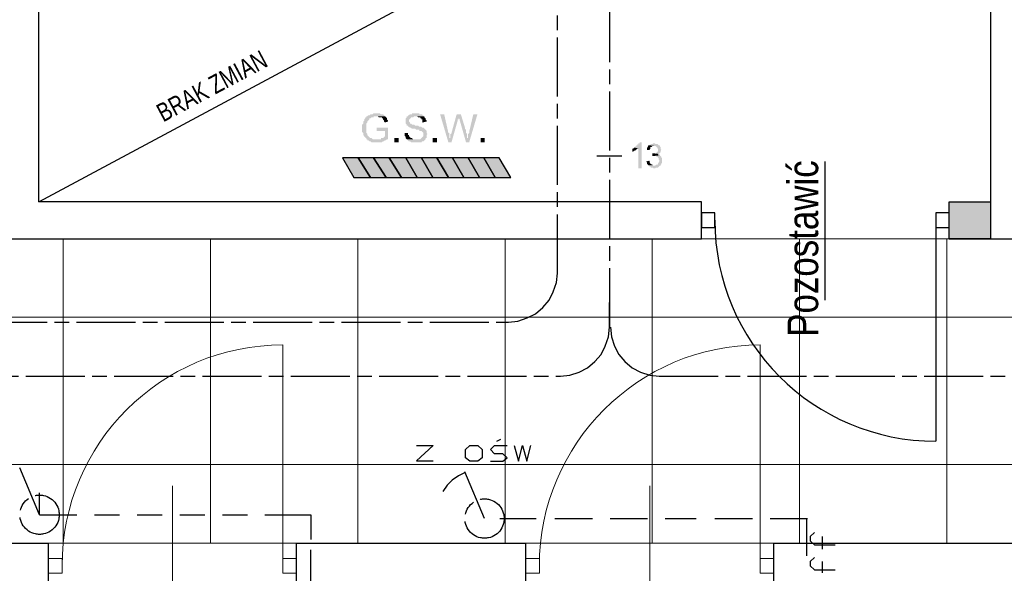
# Model space of a CAD drawing. Header units: millimetres. Extents: x 282377 to 1404227, y -783705 to 1038705.
# Tile 45 of 243: x 377517 to 377918, y 7850 to 8076. Entities that reach past the tile are written whole.
import ezdxf

# ---------------------------------------------------------------- set-up
doc = ezdxf.new("R2010")
doc.units = ezdxf.units.MM
doc.linetypes.add('ACAD_ISO08W100', pattern=[36, 24, -3, 6, -3])
doc.layers.add('!!ELEKTRYKA', color=7, linetype='Continuous')
doc.layers.add('WYPOSAŻENIE GARAŻU', color=253, linetype='Continuous', lineweight=5)
doc.styles.add('BIKTC', font='bikromsw.shx', dxfattribs={"width": 0.8})
doc.styles.add('BIKTS', font='bikromsw.shx', dxfattribs={"width": 0.85})

# ---------------------------------------------------------------- blocks, each defined once
blk = doc.blocks.new('dr1h901')
at = {"color": 7}
blk.add_line((-0.5, 0), (-0.5, 1), dxfattribs=at)
blk.add_line((0, 0.3622), (0, -0.2655))
blk.add_arc((-0.5, 0), 1, 0, 90, dxfattribs=at)
blk = doc.blocks.new('jamb')
blk.add_lwpolyline([(-0.5, -0.5), (-0.5, 0.5), (0.5, 0.5), (0.5, -0.5)], close=True)
blk = doc.blocks.new('A$Cb1b4349b')
at = {"layer": 'WYPOSAŻENIE GARAŻU', "color": 240, "true_color": 0xed1f24, "xscale": 5.5, "yscale": 5.999999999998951, "zscale": 5.5, "rotation": 90}
for p in [(23.9, 98.25), (23.9, 2.75)]:
    blk.add_blockref('jamb', p, dxfattribs=at)
at = {"layer": 'WYPOSAŻENIE GARAŻU', "color": 1, "xscale": -90, "yscale": 90, "zscale": -90, "rotation": 270}
blk.add_blockref('dr1h901', (23.9, 50.5), dxfattribs=at)

msp = doc.modelspace()

# ---------------------------------------------------------------- hatches: boundary and pattern name
at = {"layer": '!!ELEKTRYKA', "linetype": 'ACAD_ISO08W100', "true_color": 0x950000}
for points in [[(377662.44, 8037.74), (377661.17, 8037.74), (377660.74, 8037.32), (377659.9, 8037.32), (377659.47, 8036.89), (377659.47, 8036.89), (377659.05, 8036.89), (377659.05, 8036.89), (377658.63, 8036.47), (377658.2, 8036.47), (377658.2, 8036.05), (377657.78, 8036.05), (377657.78, 8035.62), (377657.36, 8035.2), (377657.36, 8035.2), (377657.36, 8034.78), (377657.36, 8034.78), (377656.93, 8034.35), (377656.93, 8034.35), (377656.93, 8033.93), (377656.93, 8033.51), (377656.51, 8033.08), (377656.51, 8033.08), (377656.51, 8032.66), (377656.51, 8032.24), (377656.51, 8031.81), (377656.51, 8031.81), (377656.51, 8031.39), (377656.51, 8030.97), (377656.51, 8030.54), (377656.51, 8030.12), (377656.51, 8030.12), (377656.93, 8029.7), (377656.93, 8029.27), (377656.93, 8029.27), (377656.93, 8028.85), (377657.36, 8028.43), (377657.36, 8028.43), (377657.36, 8028), (377657.78, 8028), (377657.78, 8027.58), (377658.2, 8027.58), (377658.2, 8027.16), (377658.63, 8027.16), (377662.44, 8027.16), (377662.01, 8027.16), (377661.59, 8027.16), (377661.59, 8027.16), (377661.17, 8027.16), (377660.74, 8027.16), (377660.32, 8027.58), (377660.32, 8027.58), (377660.32, 8027.58), (377659.9, 8027.58), (377659.47, 8028), (377659.47, 8028), (377659.05, 8028.43), (377659.05, 8028.43), (377658.63, 8028.85), (377658.63, 8029.27), (377658.63, 8029.27), (377658.63, 8029.27), (377658.2, 8029.7), (377658.2, 8030.12), (377658.2, 8030.54), (377658.2, 8030.54), (377658.2, 8030.97), (377658.2, 8031.39), (377658.2, 8031.81), (377658.2, 8031.81), (377658.2, 8032.24), (377658.2, 8032.66), (377658.2, 8032.66), (377658.2, 8033.08), (377658.2, 8033.51), (377658.63, 8033.93), (377658.63, 8033.93), (377658.63, 8033.93), (377658.63, 8034.35), (377659.05, 8034.78), (377659.05, 8034.78), (377659.47, 8035.2), (377659.47, 8035.2), (377659.47, 8035.62), (377659.9, 8035.62), (377660.32, 8036.05), (377660.32, 8036.05), (377660.74, 8036.05), (377661.17, 8036.05), (377661.17, 8036.47), (377661.59, 8036.47), (377662.01, 8036.47), (377662.44, 8036.47), (377665.82, 8036.47), (377665.82, 8036.47), (377665.4, 8036.89), (377665.4, 8036.89), (377664.98, 8037.32), (377664.55, 8037.32), (377664.55, 8037.32), (377664.13, 8037.32), (377664.13, 8037.32), (377663.71, 8037.74), (377663.28, 8037.74), (377662.86, 8037.74), (377662.86, 8037.74)], [(377678.1, 8037.74), (377678.1, 8037.74), (377676.83, 8037.74), (377676.83, 8037.32), (377676.41, 8037.32), (377675.98, 8037.32), (377675.98, 8037.32), (377675.56, 8036.89), (377675.14, 8036.89), (377675.14, 8036.47), (377674.71, 8036.47), (377674.71, 8036.05), (377674.71, 8036.05), (377674.29, 8035.62), (377674.29, 8035.62), (377674.29, 8035.2), (377674.29, 8034.78), (377674.29, 8034.35), (377674.29, 8034.35), (377674.29, 8033.93), (377674.29, 8033.51), (377674.29, 8033.51), (377674.71, 8033.08), (377674.71, 8033.08), (377674.71, 8032.66), (377675.14, 8032.66), (377675.14, 8032.24), (377675.56, 8032.24), (377675.98, 8031.81), (377675.98, 8031.81), (377675.98, 8031.81), (377676.41, 8031.81), (377676.41, 8031.81), (377676.83, 8031.39), (377677.25, 8031.39), (377677.68, 8031.39), (377678.1, 8031.39), (377678.52, 8030.97), (377678.95, 8030.97), (377678.95, 8030.97), (377679.37, 8030.97), (377679.79, 8030.97), (377679.79, 8030.54), (377680.22, 8030.54), (377680.64, 8030.54), (377680.64, 8030.54), (377681.06, 8030.12), (377681.06, 8030.12), (377681.06, 8030.12), (377681.49, 8029.7), (377681.49, 8029.27), (377681.49, 8028.85), (377681.49, 8028.85), (377681.49, 8028.43), (377681.49, 8028.43), (377681.06, 8028), (377681.06, 8028), (377680.64, 8027.58), (377680.64, 8027.58), (377680.22, 8027.16), (377679.79, 8027.16), (377679.79, 8027.16), (377679.37, 8027.16), (377678.95, 8027.16), (377678.52, 8027.16), (377674.71, 8027.16), (377675.14, 8026.73), (377675.14, 8026.73), (377675.56, 8026.31), (377675.56, 8026.31), (377675.98, 8026.31), (377675.98, 8026.31), (377676.41, 8025.88), (377676.83, 8025.88), (377676.83, 8025.88), (377677.25, 8025.88), (377677.68, 8025.88), (377678.1, 8025.88), (377678.52, 8025.88), (377678.52, 8025.88), (377678.52, 8025.88), (377678.95, 8025.88), (377679.37, 8025.88), (377679.79, 8025.88), (377680.22, 8025.88), (377680.22, 8025.88), (377680.64, 8025.88), (377681.06, 8026.31), (377681.06, 8026.31), (377681.49, 8026.31), (377681.49, 8026.31), (377681.91, 8026.73), (377681.91, 8026.73), (377682.33, 8027.16), (377682.33, 8027.58), (377682.76, 8027.58), (377682.76, 8028), (377682.76, 8028.43), (377682.76, 8028.43), (377682.76, 8028.85), (377683.18, 8029.27), (377683.18, 8029.27), (377682.76, 8029.7), (377682.76, 8030.12), (377682.76, 8030.12), (377682.76, 8030.54), (377682.33, 8030.97), (377682.33, 8030.97), (377681.91, 8031.39), (377681.91, 8031.39), (377681.49, 8031.81), (377681.49, 8031.81), (377681.06, 8031.81), (377681.06, 8031.81), (377680.64, 8032.24), (377680.64, 8032.24), (377680.22, 8032.24), (377679.79, 8032.24), (377679.79, 8032.24), (377679.37, 8032.66), (377678.95, 8032.66), (377678.52, 8032.66), (377678.1, 8032.66), (377677.68, 8033.08), (377677.25, 8033.08), (377676.83, 8033.08), (377676.83, 8033.08), (377676.41, 8033.51), (377676.41, 8033.51), (377675.98, 8033.51), (377675.98, 8033.51), (377675.98, 8033.93), (377675.56, 8034.35), (377675.56, 8034.78), (377675.56, 8034.78), (377675.56, 8035.2), (377675.98, 8035.2), (377675.98, 8035.62), (377676.41, 8035.62), (377676.41, 8036.05), (377676.83, 8036.05), (377676.83, 8036.05), (377677.25, 8036.05), (377677.68, 8036.47), (377678.1, 8036.47), (377678.52, 8036.47), (377681.91, 8036.47), (377681.49, 8036.47), (377681.49, 8036.89), (377681.06, 8036.89), (377681.06, 8037.32), (377680.64, 8037.32), (377680.64, 8037.32), (377680.22, 8037.32), (377679.79, 8037.32), (377679.79, 8037.74), (377679.37, 8037.74), (377678.95, 8037.74), (377678.52, 8037.74)], [(377689.95, 8037.32), (377688.26, 8037.32), (377691.65, 8025.88), (377692.49, 8027.58), (377692.07, 8027.58), (377692.07, 8028), (377692.07, 8028.43), (377692.07, 8028.43), (377692.07, 8028.85), (377692.07, 8029.27), (377692.07, 8029.7), (377691.65, 8029.7)], [(377696.73, 8037.32), (377695.03, 8037.32), (377692.92, 8029.7), (377692.92, 8029.7), (377692.92, 8029.27), (377692.49, 8029.27), (377692.49, 8028.85), (377692.49, 8028.43), (377692.49, 8028), (377692.49, 8027.58), (377691.65, 8025.88), (377692.92, 8025.88), (377695.46, 8034.78), (377695.46, 8034.78), (377695.46, 8035.2), (377695.88, 8035.2), (377695.88, 8035.62), (377695.88, 8036.05)], [(377696.73, 8037.32), (377695.88, 8036.05), (377695.88, 8036.05), (377695.88, 8036.05), (377695.88, 8035.62), (377696.3, 8035.2), (377696.3, 8034.78), (377698.85, 8025.88), (377699.27, 8027.58), (377699.27, 8027.58), (377699.27, 8028), (377699.27, 8028.43), (377699.27, 8028.85), (377699.27, 8028.85), (377699.27, 8029.27), (377698.85, 8029.7), (377698.85, 8030.12), (377698.85, 8030.12), (377698.85, 8030.54), (377698.85, 8030.97), (377698.42, 8031.39), (377698.42, 8031.81)], [(377703.5, 8037.32), (377701.81, 8037.32), (377700.12, 8030.12), (377700.12, 8029.7), (377699.69, 8029.27), (377699.69, 8028.85), (377699.69, 8028.85), (377699.69, 8028.43), (377699.69, 8028), (377699.69, 8027.58), (377699.27, 8027.58), (377698.85, 8025.88), (377700.12, 8025.88)], [(377665.82, 8036.47), (377662.44, 8036.47), (377662.86, 8036.47), (377663.28, 8036.05), (377663.71, 8036.05), (377664.13, 8036.05), (377664.13, 8036.05), (377664.55, 8036.05), (377664.55, 8035.62), (377664.98, 8035.62), (377664.98, 8035.2), (377664.98, 8035.2), (377665.4, 8034.78), (377665.4, 8034.35), (377665.4, 8034.35), (377665.82, 8033.93), (377667.09, 8034.35), (377667.09, 8034.35), (377667.09, 8034.78), (377666.67, 8035.2), (377666.67, 8035.2), (377666.67, 8035.62), (377666.25, 8036.05), (377666.25, 8036.05), (377666.25, 8036.05)], [(377681.91, 8036.47), (377678.52, 8036.47), (377678.95, 8036.47), (377679.37, 8036.05), (377679.79, 8036.05), (377679.79, 8036.05), (377680.22, 8036.05), (377680.22, 8035.62), (377680.64, 8035.62), (377680.64, 8035.2), (377681.06, 8035.2), (377681.06, 8034.78), (377681.06, 8034.35), (377681.06, 8033.93), (377682.76, 8034.35), (377682.76, 8034.35), (377682.76, 8034.35), (377682.76, 8034.78), (377682.33, 8035.2), (377682.33, 8035.62), (377682.33, 8035.62), (377681.91, 8036.05), (377681.91, 8036.05)], [(377667.09, 8031.81), (377662.44, 8031.81), (377662.44, 8030.54), (377665.82, 8030.54), (377665.82, 8028.43), (377665.82, 8028.43), (377665.4, 8028), (377665.4, 8028), (377664.98, 8027.58), (377664.55, 8027.58), (377664.13, 8027.58), (377664.13, 8027.58), (377664.13, 8027.16), (377663.71, 8027.16), (377663.28, 8027.16), (377662.86, 8027.16), (377662.86, 8027.16), (377662.44, 8027.16), (377658.63, 8027.16), (377658.63, 8026.73), (377659.05, 8026.73), (377659.47, 8026.31), (377659.47, 8026.31), (377659.47, 8026.31), (377659.9, 8026.31), (377660.32, 8025.88), (377660.32, 8025.88), (377660.74, 8025.88), (377661.17, 8025.88), (377661.59, 8025.88), (377661.59, 8025.88), (377662.01, 8025.88), (377662.44, 8025.88), (377662.86, 8025.88), (377662.86, 8025.88), (377663.28, 8025.88), (377663.71, 8025.88), (377664.13, 8025.88), (377664.13, 8025.88), (377664.55, 8025.88), (377664.98, 8026.31), (377664.98, 8026.31), (377665.4, 8026.31), (377665.4, 8026.31), (377665.82, 8026.73), (377666.25, 8026.73), (377666.25, 8026.73), (377666.67, 8027.16), (377667.09, 8027.16), (377667.09, 8027.58)], [(377675.14, 8029.7), (377673.87, 8029.7), (377673.87, 8028.85), (377673.87, 8028.85), (377673.87, 8028.43), (377674.29, 8028), (377674.29, 8028), (377674.29, 8027.58), (377674.71, 8027.16), (377674.71, 8027.16), (377678.52, 8027.16), (377678.52, 8027.16), (377678.1, 8027.16), (377677.68, 8027.16), (377677.25, 8027.16), (377677.25, 8027.16), (377676.83, 8027.58), (377676.83, 8027.58), (377676.41, 8027.58), (377675.98, 8028), (377675.98, 8028), (377675.56, 8028.43), (377675.56, 8028.43), (377675.56, 8028.85), (377675.14, 8028.85), (377675.14, 8029.27)], [(377770.39, 8025.88), (377769.54, 8025.88), (377769.54, 8025.46), (377769.12, 8025.46), (377769.12, 8025.04), (377768.7, 8025.04), (377768.7, 8024.61), (377768.27, 8024.61), (377768.27, 8024.19), (377767.85, 8024.19), (377767.85, 8023.77), (377767.43, 8023.77), (377767.43, 8023.77), (377769.12, 8023.34), (377769.12, 8015.3), (377770.39, 8015.3)], [(377773.19, 8024.72), (377773.19, 8024.44), (377772.91, 8024.16), (377772.91, 8023.91), (377772.63, 8023.63), (377772.63, 8023.34), (377772.63, 8023.06), (377772.63, 8022.78), (377773.72, 8022.78), (377773.72, 8022.78), (377773.72, 8023.06), (377774, 8023.34), (377774, 8023.63), (377774, 8023.91), (377774.28, 8023.91), (377774.56, 8024.16), (377774.56, 8024.16), (377774.81, 8024.44), (377775.09, 8024.44), (377775.38, 8024.44)], [(377775.4, 8025.52), (377775.15, 8025.52), (377774.86, 8025.24), (377774.58, 8025.24), (377774.3, 8025.24), (377774.3, 8025.24), (377774.02, 8024.96), (377773.77, 8024.96), (377773.49, 8024.68), (377773.49, 8024.68), (377773.21, 8024.68), (377775.4, 8024.43), (377775.68, 8024.43), (377775.96, 8024.43), (377776.24, 8024.15), (377776.52, 8024.15), (377776.52, 8023.87), (377776.77, 8023.87), (377776.77, 8023.59), (377777.05, 8023.31), (377777.05, 8023.06), (377777.05, 8022.77), (377777.05, 8022.77), (377777.05, 8022.49), (377777.05, 8022.21), (377776.77, 8021.93), (377776.77, 8021.93), (377776.52, 8021.68), (377776.52, 8021.68), (377776.24, 8021.4), (377775.96, 8021.4), (377775.68, 8021.4), (377775.4, 8021.4), (377775.15, 8021.4), (377777.33, 8021.12), (377777.61, 8021.4), (377777.9, 8021.4), (377777.9, 8021.68), (377778.18, 8021.93), (377778.18, 8021.93), (377778.18, 8022.21), (377778.18, 8022.49), (377778.43, 8022.77), (377778.18, 8023.06), (377778.18, 8023.31), (377778.18, 8023.59), (377778.18, 8023.87), (377777.9, 8024.15), (377777.9, 8024.15), (377777.9, 8024.43), (377777.61, 8024.68), (377777.33, 8024.68), (377777.05, 8024.96), (377777.05, 8024.96), (377776.77, 8025.24), (377776.52, 8025.24), (377776.24, 8025.24), (377775.96, 8025.24), (377775.68, 8025.52)], [(377767.43, 8023.77), (377767, 8023.34), (377766.58, 8023.34), (377766.58, 8022.07), (377766.58, 8022.07), (377766.58, 8022.07), (377767, 8022.07), (377767.43, 8022.5), (377767.43, 8022.5), (377767.85, 8022.5), (377767.85, 8022.5), (377768.27, 8022.92), (377768.27, 8022.92), (377768.7, 8023.34), (377768.7, 8023.34), (377769.12, 8023.34)], [(377777.9, 8020.56), (377775.68, 8020.28), (377775.68, 8020.28), (377775.96, 8020.28), (377776.24, 8020.28), (377776.52, 8020.03), (377776.77, 8020.03), (377777.05, 8019.74), (377777.05, 8019.74), (377777.33, 8019.46), (377777.33, 8019.18), (377777.33, 8018.9), (377777.61, 8018.65), (377777.61, 8018.37), (377777.61, 8018.37), (377777.61, 8018.09), (377777.33, 8017.81), (377777.33, 8017.53), (377777.33, 8017.53), (377777.05, 8017.28), (377777.05, 8016.99), (377776.77, 8016.71), (377776.52, 8016.71), (377776.24, 8016.71), (377775.96, 8016.43), (377775.68, 8016.43), (377775.4, 8016.43), (377773.21, 8016.43), (377773.49, 8016.15), (377773.49, 8016.15), (377773.77, 8015.9), (377774.02, 8015.9), (377774.02, 8015.62), (377774.3, 8015.62), (377774.58, 8015.62), (377774.86, 8015.62), (377775.15, 8015.34), (377775.4, 8015.34), (377775.68, 8015.34), (377775.96, 8015.34), (377776.24, 8015.62), (377776.52, 8015.62), (377776.77, 8015.62), (377777.05, 8015.62), (377777.33, 8015.9), (377777.33, 8015.9), (377777.61, 8016.15), (377777.9, 8016.43), (377777.9, 8016.43), (377778.18, 8016.43), (377778.18, 8016.71), (377778.43, 8016.99), (377778.43, 8017.28), (377778.71, 8017.53), (377778.71, 8017.81), (377778.71, 8017.81), (377778.71, 8018.09), (377778.71, 8018.37), (377778.71, 8018.65), (377778.71, 8018.9), (377778.71, 8019.18), (377778.71, 8019.46), (377778.43, 8019.74), (377778.43, 8019.74), (377778.43, 8020.03), (377778.43, 8020.03), (377778.18, 8020.28)], [(377774.82, 8021.42), (377774.82, 8020.33), (377774.82, 8020.33), (377775.1, 8020.33), (377775.39, 8020.33), (377775.64, 8020.33), (377777.85, 8020.61), (377777.57, 8020.61), (377777.57, 8020.86), (377777.29, 8020.86), (377777.01, 8020.86), (377777.01, 8021.14), (377777.29, 8021.14), (377775.1, 8021.42)], [(377773.45, 8018.39), (377772.36, 8018.11), (377772.36, 8018.11), (377772.36, 8017.83), (377772.64, 8017.55), (377772.64, 8017.3), (377772.64, 8017.02), (377772.92, 8016.74), (377772.92, 8016.74), (377773.17, 8016.45), (377775.39, 8016.45), (377775.11, 8016.45), (377774.83, 8016.45), (377774.83, 8016.74), (377774.54, 8016.74), (377774.29, 8017.02), (377774.29, 8017.02), (377774.01, 8017.02), (377774.01, 8017.3), (377773.73, 8017.55), (377773.73, 8017.83), (377773.73, 8018.11)]]:
    msp.add_hatch(color=14, dxfattribs=at).paths.add_polyline_path(points)
at = {"layer": '!!ELEKTRYKA'}
h = msp.add_hatch(color=252, dxfattribs=at)
h.dxf.hatch_style = 1
h.paths.add_polyline_path([(377912.73, 8001.62), (377895.73, 8001.62), (377895.73, 7986.62), (377912.73, 7986.62)])

# ---------------------------------------------------------------- linework, layer by layer
at = {"layer": '!!ELEKTRYKA', "color": 252}
for p, q in [((377524.73, 8001.62), (377524.73, 8209.62)), ((377524.73, 8001.62), (377912.73, 8209.62)), ((377912.73, 7986.62), (377912.73, 8209.62)), ((377794.73, 8001.62), (377524.73, 8001.62)), ((377794.73, 7986.62), (377794.73, 8001.62)), ((377895.73, 8001.62), (377912.73, 8001.62)), ((377895.73, 7986.62), (377895.73, 8001.62)), ((377509.73, 7986.62), (377794.73, 7986.62)), ((377895.73, 7986.62), (377951.73, 7986.62)), ((377912.73, 7986.62), (377895.73, 7986.62)), ((377478.73, 7862.62), (377528.73, 7862.62)), ((377528.73, 7844.12), (377528.73, 7862.62)), ((377629.73, 7862.62), (377723.23, 7862.62)), ((377629.73, 7844.12), (377629.73, 7862.62)), ((377723.23, 7844.12), (377723.23, 7862.62)), ((377824.23, 7862.62), (377946.73, 7862.62)), ((377824.23, 7844.12), (377824.23, 7862.62))]:
    msp.add_line(p, q, dxfattribs=at)
at = {"layer": '!!ELEKTRYKA', "color": 252, "lineweight": 20}
for p, q in [((377794.73, 7986.62), (377794.73, 8001.62)), ((377895.73, 8001.62), (377895.73, 7986.62))]:
    msp.add_line(p, q, dxfattribs=at)
at = {"layer": '!!ELEKTRYKA', "color": 252, "lineweight": 15, "ltscale": 15}
for p, q in [((377534.73, 7986.62), (377534.73, 7862.62)), ((377594.73, 7986.62), (377594.73, 7862.62)), ((377654.73, 7986.62), (377654.73, 7862.62)), ((377714.73, 7986.62), (377714.73, 7862.62)), ((377774.73, 7986.62), (377774.73, 7862.62)), ((377794.73, 7986.62), (377895.73, 7986.62)), ((377834.73, 7986.62), (377834.73, 7862.62)), ((377894.73, 7986.62), (377894.73, 7862.62)), ((377294.73, 7954.62), (378120.73, 7954.62)), ((377294.73, 7894.62), (378120.73, 7894.62)), ((377528.73, 7862.62), (377629.73, 7862.62)), ((377723.23, 7862.62), (377824.23, 7862.62))]:
    msp.add_line(p, q, dxfattribs=at)
at = {"layer": '!!ELEKTRYKA', "color": 14, "linetype": 'ACAD_ISO08W100', "lineweight": -3, "true_color": 0x950000}
for points in [[(377247.56, 9560.51), (377247.56, 9450.44), (377247.56, 9060.54), (377247.56, 7950.53), (377247.98, 7946.72), (377249.25, 7942.91), (377250.95, 7939.52), (377253.49, 7936.56), (377256.45, 7934.02), (377259.84, 7932.33), (377263.65, 7931.06), (377267.46, 7930.63), (377737.37, 7930.63), (377741.18, 7931.06), (377744.99, 7932.33), (377748.38, 7934.02), (377751.34, 7936.56), (377753.88, 7939.52), (377755.57, 7942.91), (377756.84, 7946.72), (377757.27, 7950.53)], [(377757.27, 8190.57), (377757.27, 7950.53), (377757.27, 7960.69)], [(377752.19, 8020.38), (377762.35, 8020.38)], [(377757.69, 7950.53), (377758.11, 7946.72), (377759.38, 7942.91), (377761.08, 7939.52), (377763.62, 7936.56), (377766.58, 7934.02), (377769.97, 7932.33), (377773.78, 7931.06), (377777.59, 7930.63), (378027.36, 7930.63), (378031.17, 7931.06), (378034.98, 7932.33), (378038.37, 7934.02), (378041.33, 7936.56), (378043.87, 7939.52), (378045.56, 7942.91), (378046.83, 7946.72), (378047.26, 7950.53), (378047.26, 7990.32)]]:
    msp.add_lwpolyline(points, dxfattribs=at)
at = {"layer": '!!ELEKTRYKA', "color": 1, "linetype": 'ACAD_ISO08W100', "lineweight": -3}
msp.add_lwpolyline([(377396.15, 7952.65), (377716.2, 7952.65), (377720.01, 7953.07), (377723.82, 7954.34), (377727.21, 7956.03), (377730.17, 7958.57), (377732.71, 7961.54), (377734.41, 7964.92), (377735.68, 7968.73), (377736.1, 7972.54), (377736.1, 8182.52)], dxfattribs=at)
at = {"layer": '!!ELEKTRYKA', "color": 128, "linetype": 'ACAD_ISO08W100', "lineweight": -3, "true_color": 0x126633}
for points in [[(377659.9, 8011.49), (377654.82, 8019.53), (377648.47, 8019.53), (377653.12, 8011.49)], [(377672.6, 8011.49), (377667.52, 8019.53), (377661.17, 8019.53), (377666.25, 8011.49)], [(377685.3, 8011.49), (377680.64, 8019.53), (377674.29, 8019.53), (377678.95, 8011.49)], [(377698, 8011.49), (377693.34, 8019.53), (377686.99, 8019.53), (377691.65, 8011.49)], [(377710.7, 8011.49), (377706.04, 8019.53), (377699.69, 8019.53), (377704.35, 8011.49)]]:
    msp.add_lwpolyline(points, close=True, dxfattribs=at)
at = {"layer": '!!ELEKTRYKA', "color": 40, "linetype": 'ACAD_ISO08W100', "lineweight": -3, "true_color": 0xf8d730}
for points in [[(377666.25, 8011.49), (377661.17, 8019.53), (377654.82, 8019.53), (377659.9, 8011.49)], [(377678.95, 8011.49), (377674.29, 8019.53), (377667.52, 8019.53), (377672.6, 8011.49)], [(377691.65, 8011.49), (377686.99, 8019.53), (377680.64, 8019.53), (377685.3, 8011.49)], [(377704.35, 8011.49), (377699.69, 8019.53), (377693.34, 8019.53), (377698, 8011.49)], [(377704.35, 8011.49), (377699.69, 8019.53), (377693.34, 8019.53), (377698, 8011.49)], [(377717.05, 8011.49), (377712.39, 8019.53), (377706.04, 8019.53), (377710.7, 8011.49)]]:
    msp.add_lwpolyline(points, close=True, dxfattribs=at)
at = {"layer": '!!ELEKTRYKA', "color": 172, "linetype": 'ACAD_ISO08W100', "lineweight": -3, "true_color": 0x0000b8}
for points in [[(377711.33, 7904.12), (377713.02, 7904.97)], [(377678.7, 7902.43), (377685.47, 7902.43), (377678.7, 7896.09), (377685.47, 7896.09)], [(377708.78, 7896.08), (377713.84, 7896.08), (377715.58, 7897.35), (377713.84, 7899.04), (377710.47, 7899.04), (377708.78, 7900.74), (377710.47, 7902.43), (377715.58, 7902.43)], [(377718.51, 7902.43), (377720.2, 7896.08), (377721.88, 7902.43), (377723.61, 7896.08), (377725.3, 7902.43)], [(377525, 7874.21), (377516.98, 7893.25)], [(377698.27, 7891.27), (377695.75, 7890), (377693.19, 7888.31), (377691.1, 7886.19), (377689.39, 7883.65)], [(377706.31, 7872.64), (377698.29, 7891.69)], [(377525.05, 7874.2), (377525.05, 7883.09)], [(377525.06, 7874.2), (377540.31, 7874.2)], [(377547.49, 7874.21), (377557.67, 7874.21)], [(377564.84, 7874.21), (377575.03, 7874.21)], [(377582.2, 7874.22), (377592.39, 7874.22)], [(377599.56, 7874.22), (377609.75, 7874.22)], [(377616.92, 7874.22), (377627.1, 7874.22)], [(377627.1, 7874.22), (377635.57, 7874.22), (377635.57, 7864.08)], [(377712.66, 7872.64), (377727.46, 7872.64)], [(377735.08, 7872.64), (377750.36, 7872.64)], [(377757.55, 7872.64), (377772.78, 7872.64)], [(377779.94, 7872.65), (377792.65, 7872.65)], [(377800.26, 7872.65), (377815.54, 7872.65)], [(377822.73, 7872.65), (377837.96, 7872.65)], [(377837.76, 7857.41), (377837.76, 7872.65)], [(377840.83, 7866.97), (377839.12, 7865.28), (377839.12, 7863.59), (377840.83, 7861.89), (377849.29, 7861.89)], [(377844.16, 7860.21), (377844.16, 7865.29)], [(377635.57, 7845.11), (377635.57, 7859.93)], [(377840.83, 7856.81), (377839.12, 7855.12), (377839.12, 7853.43), (377840.83, 7851.73), (377849.29, 7851.73)], [(377844.16, 7850.47), (377844.16, 7855.13)]]:
    msp.add_lwpolyline(points, dxfattribs=at)
msp.add_lwpolyline([(377703.71, 7896.08), (377700.33, 7896.08), (377698.64, 7897.34), (377698.64, 7900.73), (377700.33, 7902.43), (377703.71, 7902.43), (377705.4, 7900.73), (377705.4, 7897.34)], close=True, dxfattribs=at)
for centre in [(377525.06, 7874.2), (377706.37, 7872.64)]:
    msp.add_circle(centre, 8.01, dxfattribs=at)
at = {"layer": '!!ELEKTRYKA', "color": 14, "linetype": 'ACAD_ISO08W100', "lineweight": -3, "true_color": 0x950000}
for points in [[(377669.63, 8025.88), (377669.63, 8027.58), (377671.33, 8025.88), (377671.33, 8027.58)], [(377685.3, 8025.88), (377685.3, 8027.58), (377686.99, 8025.88), (377686.99, 8027.58)], [(377704.77, 8025.88), (377704.77, 8027.58), (377706.47, 8025.88), (377706.47, 8027.58)]]:
    msp.add_solid(points, dxfattribs=at)
at = {"layer": '!!ELEKTRYKA', "color": 128, "linetype": 'ACAD_ISO08W100', "lineweight": -3, "true_color": 0x126633}
for points in [[(377659.9, 8011.49), (377648.47, 8019.53), (377654.82, 8019.53)], [(377659.9, 8011.49), (377653.12, 8011.49), (377648.47, 8019.53)], [(377672.6, 8011.49), (377661.17, 8019.53), (377667.52, 8019.53)], [(377672.6, 8011.49), (377666.25, 8011.49), (377661.17, 8019.53)], [(377685.3, 8011.49), (377674.29, 8019.53), (377680.64, 8019.53)], [(377685.3, 8011.49), (377678.95, 8011.49), (377674.29, 8019.53)], [(377698, 8011.49), (377686.99, 8019.53), (377693.34, 8019.53)], [(377698, 8011.49), (377691.65, 8011.49), (377686.99, 8019.53)], [(377710.7, 8011.49), (377699.69, 8019.53), (377706.04, 8019.53)], [(377710.7, 8011.49), (377704.35, 8011.49), (377699.69, 8019.53)]]:
    msp.add_solid(points, dxfattribs=at)
at = {"layer": '!!ELEKTRYKA', "color": 40, "linetype": 'ACAD_ISO08W100', "lineweight": -3, "true_color": 0xf8d730}
for points in [[(377666.25, 8011.49), (377654.82, 8019.53), (377661.17, 8019.53)], [(377666.25, 8011.49), (377659.9, 8011.49), (377654.82, 8019.53)], [(377678.95, 8011.49), (377667.52, 8019.53), (377674.29, 8019.53)], [(377678.95, 8011.49), (377672.6, 8011.49), (377667.52, 8019.53)], [(377691.65, 8011.49), (377680.64, 8019.53), (377686.99, 8019.53)], [(377691.65, 8011.49), (377685.3, 8011.49), (377680.64, 8019.53)], [(377704.35, 8011.49), (377693.34, 8019.53), (377699.69, 8019.53)], [(377704.35, 8011.49), (377698, 8011.49), (377693.34, 8019.53)], [(377704.35, 8011.49), (377693.34, 8019.53), (377699.69, 8019.53)], [(377704.35, 8011.49), (377698, 8011.49), (377693.34, 8019.53)], [(377717.05, 8011.49), (377706.04, 8019.53), (377712.39, 8019.53)], [(377717.05, 8011.49), (377710.7, 8011.49), (377706.04, 8019.53)]]:
    msp.add_solid(points, dxfattribs=at)

# ---------------------------------------------------------------- block references
at = {"layer": '!!ELEKTRYKA', "color": 252, "rotation": 180}
for name, p, xscale, yscale, zscale in [('dr1h901', (377845.23, 7994.12), 90, 90, -90), ('jamb', (377797.48, 7994.12), -5.5, 5.999999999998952, 5.5), ('jamb', (377892.98, 7994.12), -5.5, 5.999999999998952, 5.5)]:
    msp.add_blockref(name, p, dxfattribs=dict(at, xscale=xscale, yscale=yscale, zscale=zscale))
at = {"layer": '!!ELEKTRYKA', "color": 252, "lineweight": 20, "rotation": 90.00000000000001}
for p in [(377629.73, 7829.47), (377824.23, 7829.47)]:
    msp.add_blockref('A$Cb1b4349b', p, dxfattribs=at)

# ---------------------------------------------------------------- texts
at = {"layer": '!!ELEKTRYKA', "color": 252, "style": 'BIKTS', "width": 0.85}
msp.add_text('Pozostawić', height=12.5, rotation=90, dxfattribs=at).set_placement((377842.34, 7946.68))
at = {"layer": '!!ELEKTRYKA', "color": 252, "insert": (377571.89, 8040.55), "char_height": 7.5, "width": 650.6795, "attachment_point": 1, "rotation": 28.195, "style": 'BIKTC'}
msp.add_mtext('BRAK ZMIAN', dxfattribs=at)

doc.saveas('drawing.dxf')
